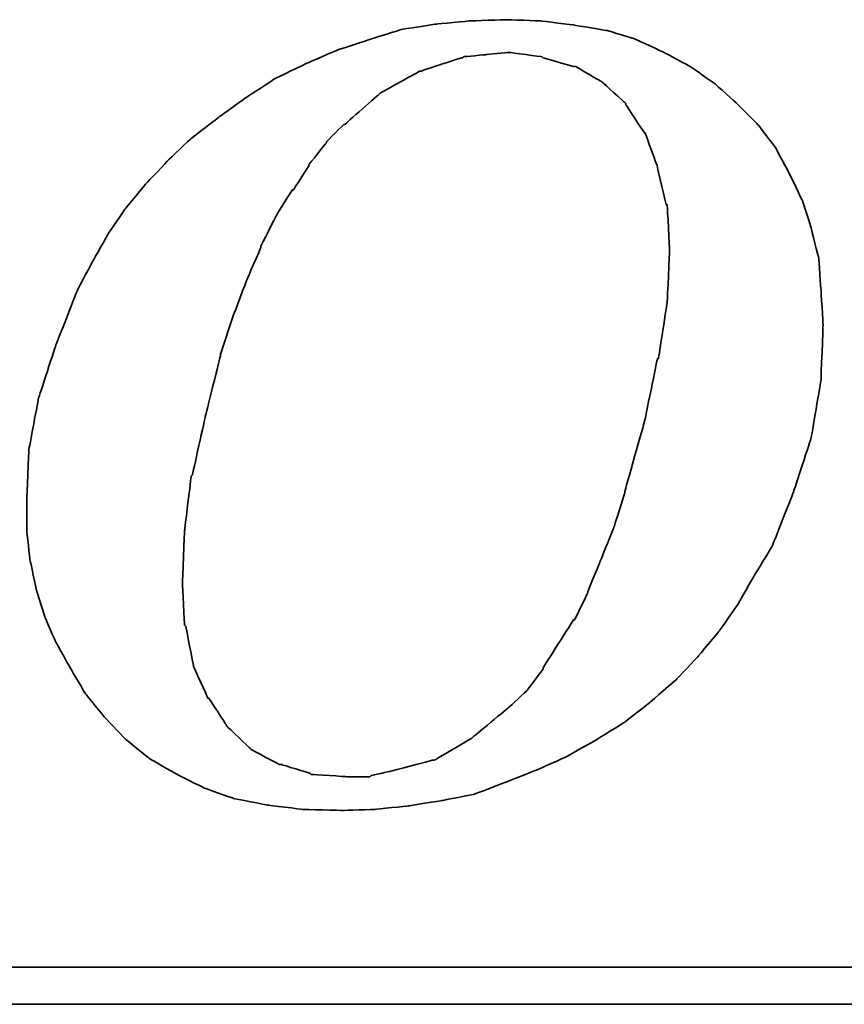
# Model space of a CAD drawing. Extents: x 17 to 133, y 29 to 89.
# Tile 43 of 48: x 108.35 to 109.76, y 58.01 to 59.69. Entities that reach past the tile are written whole.
import ezdxf

# ---------------------------------------------------------------- set-up
doc = ezdxf.new("R2010")
doc.units = 0
doc.header["$MEASUREMENT"] = 0
doc.layers.get('0').update_dxf_attribs({"linetype": 'CONTINUOUS'})
doc.layers.add('layer 1', color=7, linetype='CONTINUOUS')

# ---------------------------------------------------------------- blocks, each defined once
blk = doc.blocks.new('TBI MOTION logo(完整正式版)')
at = {"layer": 'layer 1', "color": 22, "lineweight": 35}
for points, knots in [([(35.79625, -6.98375), (35.79625, -6.98375), (36.23125, -7.43875), (36.23125, -7.43875), (36.23125, -7.43875), (36.23125, -7.43875), (36.75625, -7.87125), (36.75625, -7.87125), (36.75625, -7.87125), (36.75625, -7.87125), (37.33125, -8.20375), (37.33125, -8.20375), (37.33125, -8.20375), (37.33125, -8.20375), (37.95625, -8.51875), (37.95625, -8.51875), (37.95625, -8.51875), (37.95625, -8.51875), (38.62625, -8.75875), (38.62625, -8.75875), (38.62625, -8.75875), (38.62625, -8.75875), (39.37125, -8.90375), (39.37125, -8.90375), (39.37125, -8.90375), (39.37125, -8.90375), (40.14125, -8.99875), (40.14125, -8.99875), (40.14125, -8.99875), (40.14125, -8.99875), (41.02625, -9.02375), (41.02625, -9.02375), (41.02625, -9.02375), (41.02625, -9.02375), (41.74625, -8.99875), (41.74625, -8.99875), (41.74625, -8.99875), (41.74625, -8.99875), (42.46625, -8.92375), (42.46625, -8.92375), (42.46625, -8.92375), (42.46625, -8.92375), (43.21125, -8.80625), (43.21125, -8.80625), (43.21125, -8.80625), (43.21125, -8.80625), (43.93125, -8.66375), (43.93125, -8.66375), (43.93125, -8.66375), (43.93125, -8.66375), (44.62625, -8.39875), (44.62625, -8.39875), (44.62625, -8.39875), (44.62625, -8.39875), (45.29625, -8.13375), (45.29625, -8.13375), (45.29625, -8.13375), (45.29625, -8.13375), (45.94625, -7.84375), (45.94625, -7.84375), (45.94625, -7.84375), (45.94625, -7.84375), (46.61625, -7.46375), (46.61625, -7.46375), (46.61625, -7.46375), (46.61625, -7.46375), (47.24125, -7.07875), (47.24125, -7.07875), (47.24125, -7.07875), (47.24125, -7.07875), (47.81625, -6.62375), (47.81625, -6.62375), (47.81625, -6.62375), (47.81625, -6.62375), (48.36875, -6.14375), (48.36875, -6.14375), (48.36875, -6.14375), (48.36875, -6.14375), (48.84625, -5.64125), (48.84625, -5.64125), (48.84625, -5.64125), (48.84625, -5.64125), (49.32625, -5.06375), (49.32625, -5.06375), (49.32625, -5.06375), (49.32625, -5.06375), (49.71125, -4.51374), (49.71125, -4.51374), (49.71125, -4.51374), (49.71125, -4.51374), (50.09625, -3.83874), (50.09625, -3.83874), (50.09625, -3.83874), (50.09625, -3.83874), (50.48125, -3.21374), (50.48125, -3.21374), (50.48125, -3.21374), (50.48125, -3.21374), (50.96125, -1.99125), (50.96125, -1.99125), (50.96125, -1.99125), (50.96125, -1.99125), (51.34375, -0.81875), (51.34375, -0.81875), (51.34375, -0.81875), (51.34375, -0.81875), (51.56125, 0.45624), (51.56125, 0.45624), (51.56125, 0.45624), (51.56125, 0.45624), (51.60625, 1.67624), (51.60625, 1.67624), (51.60625, 1.67624), (51.60625, 1.67624), (51.56125, 2.44625), (51.56125, 2.44625), (51.56125, 2.44625), (51.56125, 2.44625), (51.51125, 3.14125), (51.51125, 3.14125), (51.51125, 3.14125), (51.51125, 3.14125), (51.34375, 3.81125), (51.34375, 3.81125), (51.34375, 3.81125), (51.34375, 3.81125), (51.15125, 4.41125), (51.15125, 4.41125), (51.15125, 4.41125), (51.15125, 4.41125), (50.86125, 5.01125), (50.86125, 5.01125), (50.86125, 5.01125), (50.86125, 5.01125), (50.55125, 5.58875), (50.55125, 5.58875), (50.55125, 5.58875), (50.55125, 5.58875), (50.16625, 6.09125), (50.16625, 6.09125), (50.16625, 6.09125), (50.16625, 6.09125), (49.71125, 6.54875), (49.71125, 6.54875), (49.71125, 6.54875), (49.71125, 6.54875), (49.23125, 6.98125), (49.23125, 6.98125), (49.23125, 6.98125), (49.23125, 6.98125), (48.67875, 7.36625), (48.67875, 7.36625), (48.67875, 7.36625), (48.67875, 7.36625), (48.10375, 7.67625), (48.10375, 7.67625), (48.10375, 7.67625), (48.10375, 7.67625), (47.48125, 7.96375), (47.48125, 7.96375), (47.48125, 7.96375), (47.48125, 7.96375), (46.85625, 8.15625), (46.85625, 8.15625), (46.85625, 8.15625), (46.85625, 8.15625), (46.13625, 8.27624), (46.13625, 8.27624), (46.13625, 8.27624), (46.13625, 8.27624), (45.39125, 8.37125), (45.39125, 8.37125), (45.39125, 8.37125), (45.39125, 8.37125), (44.62625, 8.39624), (44.62625, 8.39624), (44.62625, 8.39624), (44.62625, 8.39624), (43.83625, 8.37125), (43.83625, 8.37125), (43.83625, 8.37125), (43.83625, 8.37125), (43.09125, 8.30125), (43.09125, 8.30125), (43.09125, 8.30125), (43.09125, 8.30125), (42.32125, 8.18125), (42.32125, 8.18125), (42.32125, 8.18125), (42.32125, 8.18125), (41.62875, 7.96375), (41.62875, 7.96375), (41.62875, 7.96375), (41.62875, 7.96375), (40.90625, 7.72625), (40.90625, 7.72625), (40.90625, 7.72625), (40.90625, 7.72625), (40.23624, 7.43625), (40.23624, 7.43625), (40.23624, 7.43625), (40.23624, 7.43625), (39.54124, 7.10125), (39.54124, 7.10125), (39.54124, 7.10125), (39.54124, 7.10125), (38.91625, 6.69125), (38.91625, 6.69125), (38.91625, 6.69125), (38.91625, 6.69125), (38.31625, 6.26125), (38.31625, 6.26125), (38.31625, 6.26125), (38.31625, 6.26125), (37.69125, 5.78125), (37.69125, 5.78125), (37.69125, 5.78125), (37.69125, 5.78125), (37.18625, 5.30125), (37.18625, 5.30125), (37.18625, 5.30125), (37.18625, 5.30125), (36.70625, 4.79624), (36.70625, 4.79624), (36.70625, 4.79624), (36.70625, 4.79624), (36.23125, 4.22125), (36.23125, 4.22125), (36.23125, 4.22125), (36.23125, 4.22125), (35.87124, 3.69375), (35.87124, 3.69375), (35.87124, 3.69375), (35.87124, 3.69375), (35.53125, 3.09125), (35.53125, 3.09125), (35.53125, 3.09125), (35.53125, 3.09125), (35.19875, 2.47125), (35.19875, 2.47125), (35.19875, 2.47125), (35.19875, 2.47125), (34.71625, 1.24625), (34.71625, 1.24625), (34.71625, 1.24625), (34.71625, 1.24625), (34.33125, 0.06874), (34.33125, 0.06874), (34.33125, 0.06874), (34.33125, 0.06874), (34.11625, -1.07875), (34.11625, -1.07875), (34.11625, -1.07875), (34.11625, -1.07875), (34.07125, -2.15875), (34.07125, -2.15875), (34.07125, -2.15875), (34.07125, -2.15875), (34.07125, -2.85375), (34.07125, -2.85375), (34.07125, -2.85375), (34.07125, -2.85375), (34.14125, -3.50375), (34.14125, -3.50375), (34.14125, -3.50375), (34.14125, -3.50375), (34.28625, -4.17375), (34.28625, -4.17375), (34.28625, -4.17375), (34.28625, -4.17375), (34.47625, -4.77624), (34.47625, -4.77624), (34.47625, -4.77624), (34.47625, -4.77624), (34.71625, -5.32625), (34.71625, -5.32625), (34.71625, -5.32625), (34.71625, -5.32625), (35.05375, -5.92875), (35.05375, -5.92875), (35.05375, -5.92875), (35.05375, -5.92875), (35.36375, -6.45375), (35.36375, -6.45375), (35.36375, -6.45375), (35.36375, -6.45375), (35.79625, -6.98375), (35.79625, -6.98375)], [0, 0, 0, 0, 0.01388889, 0.01388889, 0.01388889, 0.0138889, 0.02777778, 0.02777778, 0.02777778, 0.02777779, 0.04166667, 0.04166667, 0.04166667, 0.04166668, 0.05555556, 0.05555556, 0.05555556, 0.05555557, 0.06944444, 0.06944444, 0.06944444, 0.06944445, 0.08333333, 0.08333333, 0.08333333, 0.08333334, 0.09722222, 0.09722222, 0.09722222, 0.09722223, 0.11111111, 0.11111111, 0.11111111, 0.11111112, 0.125, 0.125, 0.125, 0.12500001, 0.13888889, 0.13888889, 0.13888889, 0.1388889, 0.15277778, 0.15277778, 0.15277778, 0.15277779, 0.16666667, 0.16666667, 0.16666667, 0.16666668, 0.18055556, 0.18055556, 0.18055556, 0.18055557, 0.19444444, 0.19444444, 0.19444444, 0.19444445, 0.20833333, 0.20833333, 0.20833333, 0.20833334, 0.22222222, 0.22222222, 0.22222222, 0.22222223, 0.23611111, 0.23611111, 0.23611111, 0.23611112, 0.25, 0.25, 0.25, 0.25000001, 0.26388889, 0.26388889, 0.26388889, 0.2638889, 0.27777778, 0.27777778, 0.27777778, 0.27777779, 0.29166667, 0.29166667, 0.29166667, 0.29166668, 0.30555556, 0.30555556, 0.30555556, 0.30555557, 0.31944444, 0.31944444, 0.31944444, 0.31944445, 0.33333333, 0.33333333, 0.33333333, 0.33333334, 0.34722222, 0.34722222, 0.34722222, 0.34722223, 0.36111111, 0.36111111, 0.36111111, 0.36111112, 0.375, 0.375, 0.375, 0.37500001, 0.38888889, 0.38888889, 0.38888889, 0.3888889, 0.40277778, 0.40277778, 0.40277778, 0.40277779, 0.41666667, 0.41666667, 0.41666667, 0.41666668, 0.43055556, 0.43055556, 0.43055556, 0.43055557, 0.44444444, 0.44444444, 0.44444444, 0.44444445, 0.45833333, 0.45833333, 0.45833333, 0.45833334, 0.47222222, 0.47222222, 0.47222222, 0.47222223, 0.48611111, 0.48611111, 0.48611111, 0.48611112, 0.5, 0.5, 0.5, 0.50000001, 0.51388889, 0.51388889, 0.51388889, 0.5138889, 0.52777778, 0.52777778, 0.52777778, 0.52777779, 0.54166667, 0.54166667, 0.54166667, 0.54166668, 0.55555556, 0.55555556, 0.55555556, 0.55555557, 0.56944444, 0.56944444, 0.56944444, 0.56944445, 0.58333333, 0.58333333, 0.58333333, 0.58333334, 0.59722222, 0.59722222, 0.59722222, 0.59722223, 0.61111111, 0.61111111, 0.61111111, 0.61111112, 0.625, 0.625, 0.625, 0.62500001, 0.63888889, 0.63888889, 0.63888889, 0.6388889, 0.65277778, 0.65277778, 0.65277778, 0.65277779, 0.66666667, 0.66666667, 0.66666667, 0.66666668, 0.68055556, 0.68055556, 0.68055556, 0.68055557, 0.69444444, 0.69444444, 0.69444444, 0.69444445, 0.70833333, 0.70833333, 0.70833333, 0.70833334, 0.72222222, 0.72222222, 0.72222222, 0.72222223, 0.73611111, 0.73611111, 0.73611111, 0.73611112, 0.75, 0.75, 0.75, 0.75000001, 0.76388889, 0.76388889, 0.76388889, 0.7638889, 0.77777778, 0.77777778, 0.77777778, 0.77777779, 0.79166667, 0.79166667, 0.79166667, 0.79166668, 0.80555556, 0.80555556, 0.80555556, 0.80555557, 0.81944444, 0.81944444, 0.81944444, 0.81944445, 0.83333333, 0.83333333, 0.83333333, 0.83333334, 0.84722222, 0.84722222, 0.84722222, 0.84722223, 0.86111111, 0.86111111, 0.86111111, 0.86111112, 0.875, 0.875, 0.875, 0.87500001, 0.88888889, 0.88888889, 0.88888889, 0.8888889, 0.90277778, 0.90277778, 0.90277778, 0.90277779, 0.91666667, 0.91666667, 0.91666667, 0.91666668, 0.93055556, 0.93055556, 0.93055556, 0.93055557, 0.94444444, 0.94444444, 0.94444444, 0.94444445, 0.95833333, 0.95833333, 0.95833333, 0.95833334, 0.97222222, 0.97222222, 0.97222222, 0.97222223, 0.98611111, 0.98611111, 0.98611111, 0.98611112, 1, 1, 1, 1]), ([(38.33875, 1.03124), (38.33875, 1.03124), (38.62625, 1.89625), (38.62625, 1.89625), (38.62625, 1.89625), (38.62625, 1.89625), (38.91625, 2.66375), (38.91625, 2.66375), (38.91625, 2.66375), (38.91625, 2.66375), (39.22625, 3.38125), (39.22625, 3.38125), (39.22625, 3.38125), (39.22625, 3.38125), (39.22625, 3.40624), (39.22625, 3.40624), (39.22625, 3.40624), (39.22625, 3.40624), (39.56124, 4.07624), (39.56124, 4.07624), (39.56124, 4.07624), (39.56124, 4.07624), (39.92125, 4.65125), (39.92125, 4.65125), (39.92125, 4.65125), (39.92125, 4.65125), (39.94625, 4.65125), (39.94625, 4.65125), (39.94625, 4.65125), (39.94625, 4.65125), (40.28125, 5.17875), (40.28125, 5.17875), (40.28125, 5.17875), (40.28125, 5.17875), (40.28125, 5.20375), (40.28125, 5.20375), (40.28125, 5.20375), (40.28125, 5.20375), (40.66875, 5.68625), (40.66875, 5.68625), (40.66875, 5.68625), (40.66875, 5.68625), (40.66875, 5.70625), (40.66875, 5.70625), (40.66875, 5.70625), (40.66875, 5.70625), (41.05124, 6.09125), (41.05124, 6.09125), (41.05124, 6.09125), (41.05124, 6.09125), (41.07625, 6.09125), (41.07625, 6.09125), (41.07625, 6.09125), (41.07625, 6.09125), (41.84125, 6.76625), (41.84125, 6.76625), (41.84125, 6.76625), (41.84125, 6.76625), (41.86625, 6.78625), (41.86625, 6.78625), (41.86625, 6.78625), (41.86625, 6.78625), (42.73125, 7.26624), (42.73125, 7.26624), (42.73125, 7.26624), (42.73125, 7.26624), (42.75625, 7.26624), (42.75625, 7.26624), (42.75625, 7.26624), (42.75625, 7.26624), (43.18625, 7.41125), (43.18625, 7.41125), (43.18625, 7.41125), (43.18625, 7.41125), (43.64125, 7.55625), (43.64125, 7.55625), (43.64125, 7.55625), (43.64125, 7.55625), (43.66625, 7.55625), (43.66625, 7.55625), (43.66625, 7.55625), (43.66625, 7.55625), (43.69125, 7.58124), (43.69125, 7.58124), (43.69125, 7.58124), (43.69125, 7.58124), (44.19125, 7.62625), (44.19125, 7.62625), (44.19125, 7.62625), (44.19125, 7.62625), (44.67125, 7.67625), (44.67125, 7.67625), (44.67125, 7.67625), (44.67125, 7.67625), (44.69625, 7.67625), (44.69625, 7.67625), (44.69625, 7.67625), (44.69625, 7.67625), (45.41875, 7.58124), (45.41875, 7.58124), (45.41875, 7.58124), (45.41875, 7.58124), (45.44125, 7.55625), (45.44125, 7.55625), (45.44125, 7.55625), (45.44125, 7.55625), (46.11125, 7.36625), (46.11125, 7.36625), (46.11125, 7.36625), (46.11125, 7.36625), (46.13625, 7.36625), (46.13625, 7.36625), (46.13625, 7.36625), (46.13625, 7.36625), (46.15875, 7.36625), (46.15875, 7.36625), (46.15875, 7.36625), (46.15875, 7.36625), (46.73625, 7.02624), (46.73625, 7.02624), (46.73625, 7.02624), (46.73625, 7.02624), (46.76125, 7.00624), (46.76125, 7.00624), (46.76125, 7.00624), (46.76125, 7.00624), (47.24125, 6.57124), (47.24125, 6.57124), (47.24125, 6.57124), (47.24125, 6.57124), (47.26625, 6.54875), (47.26625, 6.54875), (47.26625, 6.54875), (47.26625, 6.54875), (47.26625, 6.52375), (47.26625, 6.52375), (47.26625, 6.52375), (47.26625, 6.52375), (47.67375, 5.89875), (47.67375, 5.89875), (47.67375, 5.89875), (47.67375, 5.89875), (47.69625, 5.89875), (47.69625, 5.89875), (47.69625, 5.89875), (47.69625, 5.89875), (47.69625, 5.87625), (47.69625, 5.87625), (47.69625, 5.87625), (47.69625, 5.87625), (47.96125, 5.15625), (47.96125, 5.15625), (47.96125, 5.15625), (47.96125, 5.15625), (47.96125, 5.13125), (47.96125, 5.13125), (47.96125, 5.13125), (47.96125, 5.13125), (48.15125, 4.31875), (48.15125, 4.31875), (48.15125, 4.31875), (48.15125, 4.31875), (48.17625, 4.31875), (48.17625, 4.31875), (48.17625, 4.31875), (48.17625, 4.31875), (48.17625, 4.29125), (48.17625, 4.29125), (48.17625, 4.29125), (48.17625, 4.29125), (48.22625, 3.33125), (48.22625, 3.33125), (48.22625, 3.33125), (48.22625, 3.33125), (48.22625, 3.30875), (48.22625, 3.30875), (48.22625, 3.30875), (48.22625, 3.30875), (48.17625, 2.20624), (48.17625, 2.20624), (48.17625, 2.20624), (48.17625, 2.20624), (48.17625, 2.18124), (48.17625, 2.18124), (48.17625, 2.18124), (48.17625, 2.18124), (47.98375, 0.93624), (47.98375, 0.93624), (47.98375, 0.93624), (47.98375, 0.93624), (47.96125, 0.93624), (47.96125, 0.93624), (47.96125, 0.93624), (47.96125, 0.93624), (47.67375, -0.45874), (47.67375, -0.45874), (47.67375, -0.45874), (47.67375, -0.45874), (47.24125, -1.99125), (47.24125, -1.99125), (47.24125, -1.99125), (47.24125, -1.99125), (47.24125, -2.01874), (47.24125, -2.01874), (47.24125, -2.01874), (47.24125, -2.01874), (47.00125, -2.78375), (47.00125, -2.78375), (47.00125, -2.78375), (47.00125, -2.78375), (46.71125, -3.50375), (46.71125, -3.50375), (46.71125, -3.50375), (46.71125, -3.50375), (46.42625, -4.19875), (46.42625, -4.19875), (46.42625, -4.19875), (46.42625, -4.19875), (46.42625, -4.22375), (46.42625, -4.22375), (46.42625, -4.22375), (46.42625, -4.22375), (46.13625, -4.82374), (46.13625, -4.82374), (46.13625, -4.82374), (46.13625, -4.82374), (46.11125, -4.82374), (46.11125, -4.82374), (46.11125, -4.82374), (46.11125, -4.82374), (45.77625, -5.35125), (45.77625, -5.35125), (45.77625, -5.35125), (45.77625, -5.35125), (45.44125, -5.87875), (45.44125, -5.87875), (45.44125, -5.87875), (45.44125, -5.87875), (45.44125, -5.90375), (45.44125, -5.90375), (45.44125, -5.90375), (45.44125, -5.90375), (45.10625, -6.35875), (45.10625, -6.35875), (45.10625, -6.35875), (45.10625, -6.35875), (45.08125, -6.38375), (45.08125, -6.38375), (45.08125, -6.38375), (45.08125, -6.38375), (44.69625, -6.74375), (44.69625, -6.74375), (44.69625, -6.74375), (44.69625, -6.74375), (43.88375, -7.41625), (43.88375, -7.41625), (43.88375, -7.41625), (43.88375, -7.41625), (43.85625, -7.43875), (43.85625, -7.43875), (43.85625, -7.43875), (43.85625, -7.43875), (43.04125, -7.91875), (43.04125, -7.91875), (43.04125, -7.91875), (43.04125, -7.91875), (43.01625, -7.91875), (43.01625, -7.91875), (43.01625, -7.91875), (43.01625, -7.91875), (42.99625, -7.91875), (42.99625, -7.91875), (42.99625, -7.91875), (42.99625, -7.91875), (42.08125, -8.15875), (42.08125, -8.15875), (42.08125, -8.15875), (42.08125, -8.15875), (41.65125, -8.25625), (41.65125, -8.25625), (41.65125, -8.25625), (41.65125, -8.25625), (41.62875, -8.27875), (41.62875, -8.27875), (41.62875, -8.27875), (41.62875, -8.27875), (41.60125, -8.27875), (41.60125, -8.27875), (41.60125, -8.27875), (41.60125, -8.27875), (41.12125, -8.27875), (41.12125, -8.27875), (41.12125, -8.27875), (41.12125, -8.27875), (40.35624, -8.23125), (40.35624, -8.23125), (40.35624, -8.23125), (40.35624, -8.23125), (40.33125, -8.23125), (40.33125, -8.23125), (40.33125, -8.23125), (40.33125, -8.23125), (40.30625, -8.20375), (40.30625, -8.20375), (40.30625, -8.20375), (40.30625, -8.20375), (39.68375, -8.01375), (39.68375, -8.01375), (39.68375, -8.01375), (39.68375, -8.01375), (39.66124, -8.01375), (39.66124, -8.01375), (39.66124, -8.01375), (39.66124, -8.01375), (39.63625, -8.01375), (39.63625, -8.01375), (39.63625, -8.01375), (39.63625, -8.01375), (39.01125, -7.67875), (39.01125, -7.67875), (39.01125, -7.67875), (39.01125, -7.67875), (38.98875, -7.65375), (38.98875, -7.65375), (38.98875, -7.65375), (38.98875, -7.65375), (38.48625, -7.17375), (38.48625, -7.17375), (38.48625, -7.17375), (38.48625, -7.17375), (38.45875, -7.14875), (38.45875, -7.14875), (38.45875, -7.14875), (38.45875, -7.14875), (38.45875, -7.12875), (38.45875, -7.12875), (38.45875, -7.12875), (38.45875, -7.12875), (38.07625, -6.54875), (38.07625, -6.54875), (38.07625, -6.54875), (38.07625, -6.54875), (38.05125, -6.54875), (38.05125, -6.54875), (38.05125, -6.54875), (38.05125, -6.54875), (38.05125, -6.52875), (38.05125, -6.52875), (38.05125, -6.52875), (38.05125, -6.52875), (37.74125, -5.85375), (37.74125, -5.85375), (37.74125, -5.85375), (37.74125, -5.85375), (37.74125, -5.82875), (37.74125, -5.82875), (37.74125, -5.82875), (37.74125, -5.82875), (37.57375, -4.96875), (37.57375, -4.96875), (37.57375, -4.96875), (37.57375, -4.96875), (37.54625, -4.94375), (37.54625, -4.94375), (37.54625, -4.94375), (37.54625, -4.94375), (37.50125, -4.03375), (37.50125, -4.03375), (37.50125, -4.03375), (37.50125, -4.03375), (37.50125, -4.00875), (37.50125, -4.00875), (37.50125, -4.00875), (37.50125, -4.00875), (37.54625, -2.85375), (37.54625, -2.85375), (37.54625, -2.85375), (37.54625, -2.85375), (37.69125, -1.65875), (37.69125, -1.65875), (37.69125, -1.65875), (37.69125, -1.65875), (37.71624, -1.63375), (37.71624, -1.63375), (37.71624, -1.63375), (37.71624, -1.63375), (38.00375, -0.33875), (38.00375, -0.33875), (38.00375, -0.33875), (38.00375, -0.33875), (38.33875, 1.00624), (38.33875, 1.00624), (38.33875, 1.00624), (38.33875, 1.00624), (38.33875, 1.03124), (38.33875, 1.03124)], [0, 0, 0, 0, 0.01010101, 0.01010101, 0.01010101, 0.01010102, 0.02020202, 0.02020202, 0.02020202, 0.02020203, 0.03030303, 0.03030303, 0.03030303, 0.03030304, 0.04040404, 0.04040404, 0.04040404, 0.04040405, 0.05050505, 0.05050505, 0.05050505, 0.05050506, 0.06060606, 0.06060606, 0.06060606, 0.06060607, 0.07070707, 0.07070707, 0.07070707, 0.07070708, 0.08080808, 0.08080808, 0.08080808, 0.08080809, 0.09090909, 0.09090909, 0.09090909, 0.0909091, 0.1010101, 0.1010101, 0.1010101, 0.10101011, 0.11111111, 0.11111111, 0.11111111, 0.11111112, 0.12121212, 0.12121212, 0.12121212, 0.12121213, 0.13131313, 0.13131313, 0.13131313, 0.13131314, 0.14141414, 0.14141414, 0.14141414, 0.14141415, 0.15151515, 0.15151515, 0.15151515, 0.15151516, 0.16161616, 0.16161616, 0.16161616, 0.16161617, 0.17171717, 0.17171717, 0.17171717, 0.17171718, 0.18181818, 0.18181818, 0.18181818, 0.18181819, 0.19191919, 0.19191919, 0.19191919, 0.1919192, 0.2020202, 0.2020202, 0.2020202, 0.20202021, 0.21212121, 0.21212121, 0.21212121, 0.21212122, 0.22222222, 0.22222222, 0.22222222, 0.22222223, 0.23232323, 0.23232323, 0.23232323, 0.23232324, 0.24242424, 0.24242424, 0.24242424, 0.24242425, 0.25252525, 0.25252525, 0.25252525, 0.25252526, 0.26262626, 0.26262626, 0.26262626, 0.26262627, 0.27272727, 0.27272727, 0.27272727, 0.27272728, 0.28282828, 0.28282828, 0.28282828, 0.28282829, 0.29292929, 0.29292929, 0.29292929, 0.2929293, 0.3030303, 0.3030303, 0.3030303, 0.30303031, 0.31313131, 0.31313131, 0.31313131, 0.31313132, 0.32323232, 0.32323232, 0.32323232, 0.32323233, 0.33333333, 0.33333333, 0.33333333, 0.33333334, 0.34343434, 0.34343434, 0.34343434, 0.34343435, 0.35353535, 0.35353535, 0.35353535, 0.35353536, 0.36363636, 0.36363636, 0.36363636, 0.36363637, 0.37373737, 0.37373737, 0.37373737, 0.37373738, 0.38383838, 0.38383838, 0.38383838, 0.38383839, 0.39393939, 0.39393939, 0.39393939, 0.3939394, 0.4040404, 0.4040404, 0.4040404, 0.40404041, 0.41414141, 0.41414141, 0.41414141, 0.41414142, 0.42424242, 0.42424242, 0.42424242, 0.42424243, 0.43434343, 0.43434343, 0.43434343, 0.43434344, 0.44444444, 0.44444444, 0.44444444, 0.44444445, 0.45454545, 0.45454545, 0.45454545, 0.45454546, 0.46464646, 0.46464646, 0.46464646, 0.46464647, 0.47474747, 0.47474747, 0.47474747, 0.47474748, 0.48484848, 0.48484848, 0.48484848, 0.48484849, 0.49494949, 0.49494949, 0.49494949, 0.4949495, 0.50505051, 0.50505051, 0.50505051, 0.50505052, 0.51515152, 0.51515152, 0.51515152, 0.51515153, 0.52525253, 0.52525253, 0.52525253, 0.52525254, 0.53535354, 0.53535354, 0.53535354, 0.53535355, 0.54545455, 0.54545455, 0.54545455, 0.54545456, 0.55555556, 0.55555556, 0.55555556, 0.55555557, 0.56565657, 0.56565657, 0.56565657, 0.56565658, 0.57575758, 0.57575758, 0.57575758, 0.57575759, 0.58585859, 0.58585859, 0.58585859, 0.5858586, 0.5959596, 0.5959596, 0.5959596, 0.59595961, 0.60606061, 0.60606061, 0.60606061, 0.60606062, 0.61616162, 0.61616162, 0.61616162, 0.61616163, 0.62626263, 0.62626263, 0.62626263, 0.62626264, 0.63636364, 0.63636364, 0.63636364, 0.63636365, 0.64646465, 0.64646465, 0.64646465, 0.64646466, 0.65656566, 0.65656566, 0.65656566, 0.65656567, 0.66666667, 0.66666667, 0.66666667, 0.66666668, 0.67676768, 0.67676768, 0.67676768, 0.67676769, 0.68686869, 0.68686869, 0.68686869, 0.6868687, 0.6969697, 0.6969697, 0.6969697, 0.69696971, 0.70707071, 0.70707071, 0.70707071, 0.70707072, 0.71717172, 0.71717172, 0.71717172, 0.71717173, 0.72727273, 0.72727273, 0.72727273, 0.72727274, 0.73737374, 0.73737374, 0.73737374, 0.73737375, 0.74747475, 0.74747475, 0.74747475, 0.74747476, 0.75757576, 0.75757576, 0.75757576, 0.75757577, 0.76767677, 0.76767677, 0.76767677, 0.76767678, 0.77777778, 0.77777778, 0.77777778, 0.77777779, 0.78787879, 0.78787879, 0.78787879, 0.7878788, 0.7979798, 0.7979798, 0.7979798, 0.79797981, 0.80808081, 0.80808081, 0.80808081, 0.80808082, 0.81818182, 0.81818182, 0.81818182, 0.81818183, 0.82828283, 0.82828283, 0.82828283, 0.82828284, 0.83838384, 0.83838384, 0.83838384, 0.83838385, 0.84848485, 0.84848485, 0.84848485, 0.84848486, 0.85858586, 0.85858586, 0.85858586, 0.85858587, 0.86868687, 0.86868687, 0.86868687, 0.86868688, 0.87878788, 0.87878788, 0.87878788, 0.87878789, 0.88888889, 0.88888889, 0.88888889, 0.8888889, 0.8989899, 0.8989899, 0.8989899, 0.89898991, 0.90909091, 0.90909091, 0.90909091, 0.90909092, 0.91919192, 0.91919192, 0.91919192, 0.91919193, 0.92929293, 0.92929293, 0.92929293, 0.92929294, 0.93939394, 0.93939394, 0.93939394, 0.93939395, 0.94949495, 0.94949495, 0.94949495, 0.94949496, 0.95959596, 0.95959596, 0.95959596, 0.95959597, 0.96969697, 0.96969697, 0.96969697, 0.96969698, 0.97979798, 0.97979798, 0.97979798, 0.97979799, 0.98989899, 0.98989899, 0.98989899, 0.989899, 1, 1, 1, 1]), ([(75.90875, -9.47875), (75.90875, -9.47875), (75.90875, -12.28625), (75.90875, -12.28625), (75.90875, -12.28625), (75.90875, -12.28625), (75.90875, -12.47875), (75.90875, -12.47875), (75.90875, -12.47875), (75.90875, -12.47875), (75.71625, -12.47875), (75.71625, -12.47875), (75.71625, -12.47875), (75.71625, -12.47875), (-88.32875, -12.47875), (-88.32875, -12.47875), (-88.32875, -12.47875), (-88.32875, -12.47875), (-88.32875, -13.29375), (-88.32875, -13.29375), (-88.32875, -13.29375), (-88.32875, -13.29375), (82.89125, -13.29375), (82.89125, -13.29375), (82.89125, -13.29375), (82.89125, -13.29375), (75.90875, -9.47875), (75.90875, -9.47875)], [0, 0, 0, 0, 0.14285714, 0.14285714, 0.14285714, 0.14285715, 0.28571429, 0.28571429, 0.28571429, 0.2857143, 0.42857143, 0.42857143, 0.42857143, 0.42857144, 0.57142857, 0.57142857, 0.57142857, 0.57142858, 0.71428571, 0.71428571, 0.71428571, 0.71428572, 0.85714286, 0.85714286, 0.85714286, 0.85714287, 1, 1, 1, 1])]:
    blk.add_open_spline(points, degree=3, knots=knots, dxfattribs=at)

msp = doc.modelspace()

# ---------------------------------------------------------------- block references
at = {"xscale": 0.0775805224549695, "yscale": 0.0775805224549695, "zscale": 0.0775805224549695}
msp.add_blockref('TBI MOTION logo(完整正式版)', (105.7175, 59.04), dxfattribs=at)

doc.saveas('drawing.dxf')
